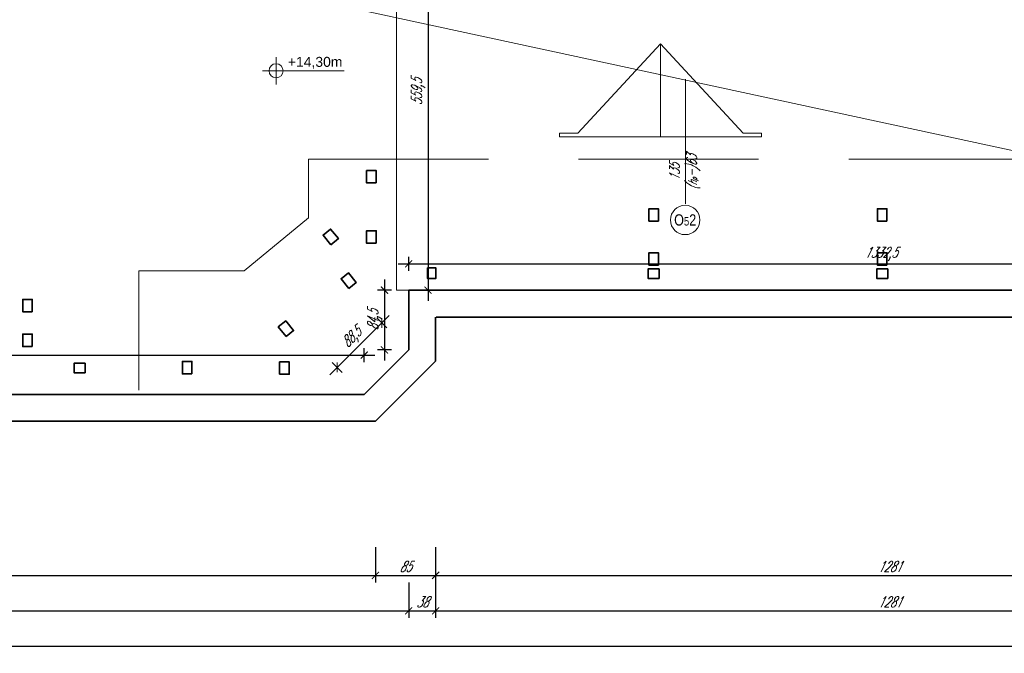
# Model space of a CAD drawing. Header units: millimetres. Extents: x 402 to 79005, y -7782 to 89952.
# Tile 10 of 256: x 25107 to 26496, y 6156 to 7051. Entities that reach past the tile are written whole.
import ezdxf
from ezdxf.enums import TextEntityAlignment as Align

# ---------------------------------------------------------------- set-up
doc = ezdxf.new("R2010")
doc.units = ezdxf.units.MM
doc.header["$LTSCALE"] = 10
doc.linetypes.add('DASHED', pattern=[19.05, 12.7, -6.35])
doc.layers.get('0').update_dxf_attribs({"lineweight": 0})
doc.layers.get('Defpoints').update_dxf_attribs({"color": 253})
for name, color, linetype, lineweight in [('01-2_konstrukcja dachu', 253, 'Continuous', 35), ('01_ściany', 253, 'Continuous', 35), ('04-1_widok', 253, 'Continuous', 5), ('04-2_nad', 253, 'DASHED', 5), ('05-01_wymiary', 253, 'Continuous', 5), ('05-03_opis', 253, 'Continuous', 5)]:
    doc.layers.add(name, color=color, linetype=linetype, lineweight=lineweight)
doc.styles.add('arial', font='ARIAL.TTF')
doc.styles.add('ariel', font='ARIAL.TTF', dxfattribs={"width": 0.8})
doc.styles.add('ariel_wym', font='simplex.shx', dxfattribs={"width": 0.65, "oblique": 25})
doc.dimstyles.new('ariel 50', dxfattribs={"dimtxt": 15, "dimasz": 10, "dimexe": 10, "dimexo": 0, "dimgap": 5, "dimtad": 1, "dimdec": 1, "dimrnd": 0.5, "dimtxsty": 'ariel_wym', "dimblk": 'ARCHTICK', "dimcen": 2.5, "dimdle": 15, "dimazin": 0, "dimtfac": 1, "dimtdec": 1, "dimtix": 1, "dimtmove": 0, "dimatfit": 3, "dimldrblk": 'DOT', "dimfxl": 0, "dimarcsym": 0})
doc.dimstyles.new('ariel 50 wnętrze', dxfattribs={"dimtxt": 15, "dimasz": 10, "dimexe": 10, "dimexo": 0, "dimgap": 5, "dimtad": 1, "dimdec": 1, "dimrnd": 0.5, "dimtxsty": 'ariel_wym', "dimblk": 'ARCHTICK', "dimcen": 2.5, "dimdle": 15, "dimazin": 0, "dimtfac": 1, "dimtdec": 1, "dimtix": 1, "dimtmove": 0, "dimatfit": 3, "dimldrblk": 'DOT', "dimfxl": 0, "dimarcsym": 0})

# ---------------------------------------------------------------- blocks, each defined once
blk = doc.blocks.new('_ArchTick')
at = {"color": 0, "linetype": 'ByBlock', "const_width": 0.15}
blk.add_lwpolyline([(-0.5, -0.5), (0.5, 0.5)], dxfattribs=at)
blk = doc.blocks.new('*D3386')
at = {"layer": '05-01_wymiary', "color": 0, "lineweight": -2}
for p, q in [((24251.2, 6306.4), (24251.2, 6256.4)), ((25609.2, 6306.4), (25609.2, 6256.4)), ((24236.2, 6266.4), (25624.2, 6266.4))]:
    blk.add_line(p, q, dxfattribs=at)
at = {"layer": 'Defpoints', "color": 0, "lineweight": 0}
for p in [(24251.2, 6483.9), (25609.2, 6483.9), (25609.2, 6266.4)]:
    blk.add_point(p, dxfattribs=at)
at = {"layer": '05-01_wymiary', "color": 0, "lineweight": -2, "xscale": 10, "yscale": 10, "zscale": 10, "rotation": 180}
blk.add_blockref('_ArchTick', (24251.2, 6266.4), dxfattribs=at)
at = {"layer": '05-01_wymiary', "color": 0, "lineweight": -2, "xscale": 10, "yscale": 10, "zscale": 10}
blk.add_blockref('_ArchTick', (25609.2, 6266.4), dxfattribs=at)
at = {"layer": '05-01_wymiary', "color": 0, "insert": (24930.2, 6278.9), "char_height": 15, "attachment_point": 5, "style": 'ariel_wym'}
blk.add_mtext('1358', dxfattribs=at)
blk = doc.blocks.new('_Dot')
at = {"color": 0, "linetype": 'ByBlock', "lineweight": -2}
blk.add_line((-0.5, 0), (-1, 0), dxfattribs=at)
at = {"color": 0, "linetype": 'ByBlock', "const_width": 0.5}
blk.add_lwpolyline([(-0.25, 0, 1), (0.25, 0, 1)], format="xyb", close=True, dxfattribs=at)
blk = doc.blocks.new('*D3387')
at = {"layer": '05-01_wymiary', "color": 0, "lineweight": -2}
for p, q in [((25609.2, 6306.4), (25609.2, 6256.4)), ((25694.2, 6306.4), (25694.2, 6256.4)), ((25594.2, 6266.4), (25709.2, 6266.4))]:
    blk.add_line(p, q, dxfattribs=at)
at = {"layer": 'Defpoints', "color": 0, "lineweight": 0}
for p in [(25694.2, 6568.9), (25609.2, 6483.9), (25694.2, 6266.4)]:
    blk.add_point(p, dxfattribs=at)
at = {"layer": '05-01_wymiary', "color": 0, "lineweight": -2, "xscale": 10, "yscale": 10, "zscale": 10, "rotation": 180}
blk.add_blockref('_ArchTick', (25609.2, 6266.4), dxfattribs=at)
at = {"layer": '05-01_wymiary', "color": 0, "lineweight": -2, "xscale": 10, "yscale": 10, "zscale": 10}
blk.add_blockref('_ArchTick', (25694.2, 6266.4), dxfattribs=at)
at = {"layer": '05-01_wymiary', "color": 0, "insert": (25651.7, 6278.9), "char_height": 15, "attachment_point": 5, "style": 'ariel_wym'}
blk.add_mtext('85', dxfattribs=at)
blk = doc.blocks.new('*D3388')
at = {"layer": '05-01_wymiary', "color": 0, "lineweight": -2}
for p, q in [((25694.2, 6306.4), (25694.2, 6256.4)), ((26975.2, 6306.4), (26975.2, 6256.4)), ((25679.2, 6266.4), (26990.2, 6266.4))]:
    blk.add_line(p, q, dxfattribs=at)
at = {"layer": 'Defpoints', "color": 0, "lineweight": 0}
for p in [(26975.2, 6630.9), (25694.2, 6568.9), (26975.2, 6266.4)]:
    blk.add_point(p, dxfattribs=at)
at = {"layer": '05-01_wymiary', "color": 0, "lineweight": -2, "xscale": 10, "yscale": 10, "zscale": 10, "rotation": 180}
blk.add_blockref('_ArchTick', (25694.2, 6266.4), dxfattribs=at)
at = {"layer": '05-01_wymiary', "color": 0, "lineweight": -2, "xscale": 10, "yscale": 10, "zscale": 10}
blk.add_blockref('_ArchTick', (26975.2, 6266.4), dxfattribs=at)
at = {"layer": '05-01_wymiary', "color": 0, "insert": (26334.7, 6278.9), "char_height": 15, "attachment_point": 5, "style": 'ariel_wym'}
blk.add_mtext('1281', dxfattribs=at)
blk = doc.blocks.new('*D3399')
at = {"layer": '05-01_wymiary', "color": 0, "lineweight": -2}
for p, q in [((24204.2, 6256.4), (24204.2, 6206.4)), ((25656.2, 6256.4), (25656.2, 6206.4)), ((24189.2, 6216.4), (25671.2, 6216.4))]:
    blk.add_line(p, q, dxfattribs=at)
at = {"layer": 'Defpoints', "color": 0, "lineweight": 0}
for p in [(24204.2, 6668.8), (25656.2, 6668.9), (25656.2, 6216.4)]:
    blk.add_point(p, dxfattribs=at)
at = {"layer": '05-01_wymiary', "color": 0, "lineweight": -2, "xscale": 10, "yscale": 10, "zscale": 10, "rotation": 180}
blk.add_blockref('_ArchTick', (24204.2, 6216.4), dxfattribs=at)
at = {"layer": '05-01_wymiary', "color": 0, "lineweight": -2, "xscale": 10, "yscale": 10, "zscale": 10}
blk.add_blockref('_ArchTick', (25656.2, 6216.4), dxfattribs=at)
at = {"layer": '05-01_wymiary', "color": 0, "insert": (24930.2, 6228.9), "char_height": 15, "attachment_point": 5, "style": 'ariel_wym'}
blk.add_mtext('1452', dxfattribs=at)
blk = doc.blocks.new('*D3400')
at = {"layer": '05-01_wymiary', "color": 0, "lineweight": -2}
for p, q in [((25656.2, 6256.4), (25656.2, 6206.4)), ((25694.2, 6256.4), (25694.2, 6206.4)), ((25641.2, 6216.4), (25709.2, 6216.4))]:
    blk.add_line(p, q, dxfattribs=at)
at = {"layer": 'Defpoints', "color": 0, "lineweight": 0}
for p in [(25656.2, 6668.9), (25694.2, 6630.9), (25694.2, 6216.4)]:
    blk.add_point(p, dxfattribs=at)
at = {"layer": '05-01_wymiary', "color": 0, "lineweight": -2, "xscale": 10, "yscale": 10, "zscale": 10, "rotation": 180}
blk.add_blockref('_ArchTick', (25656.2, 6216.4), dxfattribs=at)
at = {"layer": '05-01_wymiary', "color": 0, "lineweight": -2, "xscale": 10, "yscale": 10, "zscale": 10}
blk.add_blockref('_ArchTick', (25694.2, 6216.4), dxfattribs=at)
at = {"layer": '05-01_wymiary', "color": 0, "insert": (25675.2, 6228.9), "char_height": 15, "attachment_point": 5, "style": 'ariel_wym'}
blk.add_mtext('38', dxfattribs=at)
blk = doc.blocks.new('*D3401')
at = {"layer": '05-01_wymiary', "color": 0, "lineweight": -2}
for p, q in [((25694.2, 6256.4), (25694.2, 6206.4)), ((26975.2, 6256.4), (26975.2, 6206.4)), ((25679.2, 6216.4), (26990.2, 6216.4))]:
    blk.add_line(p, q, dxfattribs=at)
at = {"layer": 'Defpoints', "color": 0, "lineweight": 0}
for p in [(25694.2, 6630.9), (26975.2, 6630.9), (26975.2, 6216.4)]:
    blk.add_point(p, dxfattribs=at)
at = {"layer": '05-01_wymiary', "color": 0, "lineweight": -2, "xscale": 10, "yscale": 10, "zscale": 10, "rotation": 180}
blk.add_blockref('_ArchTick', (25694.2, 6216.4), dxfattribs=at)
at = {"layer": '05-01_wymiary', "color": 0, "lineweight": -2, "xscale": 10, "yscale": 10, "zscale": 10}
blk.add_blockref('_ArchTick', (26975.2, 6216.4), dxfattribs=at)
at = {"layer": '05-01_wymiary', "color": 0, "insert": (26334.7, 6228.9), "char_height": 15, "attachment_point": 5, "style": 'ariel_wym'}
blk.add_mtext('1281', dxfattribs=at)
blk = doc.blocks.new('*D3405')
at = {"layer": '05-01_wymiary', "color": 0, "lineweight": -2}
for p, q in [((22080.7, 6206.4), (22080.7, 6156.4)), ((27686.2, 6206.4), (27686.2, 6156.4)), ((22065.7, 6166.4), (27701.2, 6166.4))]:
    blk.add_line(p, q, dxfattribs=at)
at = {"layer": 'Defpoints', "color": 0, "lineweight": 0}
for p in [(22080.7, 6702.9), (27686.2, 6611.8), (27686.2, 6166.4)]:
    blk.add_point(p, dxfattribs=at)
at = {"layer": '05-01_wymiary', "color": 0, "lineweight": -2, "xscale": 10, "yscale": 10, "zscale": 10, "rotation": 180}
blk.add_blockref('_ArchTick', (22080.7, 6166.4), dxfattribs=at)
at = {"layer": '05-01_wymiary', "color": 0, "lineweight": -2, "xscale": 10, "yscale": 10, "zscale": 10}
blk.add_blockref('_ArchTick', (27686.2, 6166.4), dxfattribs=at)
at = {"layer": '05-01_wymiary', "color": 0, "insert": (24883.5, 6180.3), "char_height": 15, "attachment_point": 5, "style": 'ariel_wym'}
blk.add_mtext('5605,5', dxfattribs=at)
blk = doc.blocks.new('*D3593')
at = {"layer": '05-01_wymiary', "color": 0, "lineweight": -2}
for p, q in [((25683.5, 7243.5), (25683.5, 6653.9)), ((25673.5, 7228.5), (25693.5, 7228.5)), ((25673.5, 6668.9), (25693.5, 6668.9))]:
    blk.add_line(p, q, dxfattribs=at)
at = {"layer": 'Defpoints', "color": 0, "lineweight": 0}
for p in [(25631.1, 7228.5), (25656.2, 6668.9), (25683.5, 6668.9)]:
    blk.add_point(p, dxfattribs=at)
at = {"layer": '05-01_wymiary', "color": 0, "lineweight": -2, "xscale": 10, "yscale": 10, "zscale": 10}
for p, rotation in [((25683.5, 7228.5), 90), ((25683.5, 6668.9), 270)]:
    blk.add_blockref('_ArchTick', p, dxfattribs=dict(at, rotation=rotation))
at = {"layer": '05-01_wymiary', "color": 0, "insert": (25669.6, 6948.7), "char_height": 15, "attachment_point": 5, "rotation": 90, "style": 'ariel_wym'}
blk.add_mtext('559,5', dxfattribs=at)
blk = doc.blocks.new('*D3595')
at = {"layer": '05-01_wymiary', "color": 0, "lineweight": -2}
for p, q in [((24267, 6567.2), (24267, 6587.2)), ((25593.5, 6567.2), (25593.5, 6587.2)), ((24252, 6577.2), (25608.5, 6577.2))]:
    blk.add_line(p, q, dxfattribs=at)
at = {"layer": 'Defpoints', "color": 0, "lineweight": 0}
for p in [(25593.5, 6577.2), (24267, 6521.9), (25593.5, 6521.9)]:
    blk.add_point(p, dxfattribs=at)
at = {"layer": '05-01_wymiary', "color": 0, "lineweight": -2, "xscale": 10, "yscale": 10, "zscale": 10, "rotation": 180}
blk.add_blockref('_ArchTick', (24267, 6577.2), dxfattribs=at)
at = {"layer": '05-01_wymiary', "color": 0, "lineweight": -2, "xscale": 10, "yscale": 10, "zscale": 10}
blk.add_blockref('_ArchTick', (25593.5, 6577.2), dxfattribs=at)
at = {"layer": '05-01_wymiary', "color": 0, "insert": (24930.2, 6591.2), "char_height": 15, "attachment_point": 5, "style": 'ariel_wym'}
blk.add_mtext('1326,5', dxfattribs=at)
blk = doc.blocks.new('*D3597')
at = {"layer": '05-01_wymiary', "color": 0, "lineweight": -2}
for p, q in [((25544.8, 6549.3), (25628.8, 6633.3)), ((25625.2, 6615.6), (25611.1, 6629.7)), ((25562.5, 6552.9), (25548.3, 6567))]:
    blk.add_line(p, q, dxfattribs=at)
at = {"layer": 'Defpoints', "color": 0, "lineweight": 0}
for p in [(25618.2, 6622.7), (25656.2, 6584.6), (25593.5, 6521.9)]:
    blk.add_point(p, dxfattribs=at)
at = {"layer": '05-01_wymiary', "color": 0, "lineweight": -2, "xscale": 10, "yscale": 10, "zscale": 10}
for p, rotation in [((25618.2, 6622.7), 45.00000000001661), ((25555.4, 6559.9), 225.0000000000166)]:
    blk.add_blockref('_ArchTick', p, dxfattribs=dict(at, rotation=rotation))
at = {"layer": '05-01_wymiary', "color": 0, "insert": (25576.9, 6601.1), "char_height": 15, "attachment_point": 5, "rotation": 45, "style": 'ariel_wym'}
blk.add_mtext('88,5', dxfattribs=at)
blk = doc.blocks.new('*D3598')
at = {"layer": '05-01_wymiary', "color": 0, "lineweight": -2}
for p, q in [((25622, 6683.9), (25622, 6569.6)), ((25632, 6668.9), (25612, 6668.9)), ((25632, 6584.6), (25612, 6584.6))]:
    blk.add_line(p, q, dxfattribs=at)
at = {"layer": 'Defpoints', "color": 0, "lineweight": 0}
for p in [(25656.2, 6668.9), (25622, 6584.6), (25656.2, 6584.6)]:
    blk.add_point(p, dxfattribs=at)
at = {"layer": '05-01_wymiary', "color": 0, "lineweight": -2, "xscale": 10, "yscale": 10, "zscale": 10}
for p, rotation in [((25622, 6668.9), 90), ((25622, 6584.6), 270)]:
    blk.add_blockref('_ArchTick', p, dxfattribs=dict(at, rotation=rotation))
at = {"layer": '05-01_wymiary', "color": 0, "insert": (25608.1, 6626.7), "char_height": 15, "attachment_point": 5, "rotation": 90, "style": 'ariel_wym'}
blk.add_mtext('84,5', dxfattribs=at)
blk = doc.blocks.new('*D3599')
at = {"layer": '05-01_wymiary', "color": 0, "lineweight": -2}
for p, q in [((25656.2, 6696.1), (25656.2, 6716.1)), ((26988.5, 6696.1), (26988.5, 6716.1)), ((25641.2, 6706.1), (27003.5, 6706.1))]:
    blk.add_line(p, q, dxfattribs=at)
at = {"layer": 'Defpoints', "color": 0, "lineweight": 0}
for p in [(26988.5, 6706.1), (25656.2, 6668.9), (26988.5, 6668.9)]:
    blk.add_point(p, dxfattribs=at)
at = {"layer": '05-01_wymiary', "color": 0, "lineweight": -2, "xscale": 10, "yscale": 10, "zscale": 10, "rotation": 180}
blk.add_blockref('_ArchTick', (25656.2, 6706.1), dxfattribs=at)
at = {"layer": '05-01_wymiary', "color": 0, "lineweight": -2, "xscale": 10, "yscale": 10, "zscale": 10}
blk.add_blockref('_ArchTick', (26988.5, 6706.1), dxfattribs=at)
at = {"layer": '05-01_wymiary', "color": 0, "insert": (26322.4, 6720), "char_height": 15, "attachment_point": 5, "style": 'ariel_wym'}
blk.add_mtext('1332,5', dxfattribs=at)
blk = doc.blocks.new('kota rzutowa')
at = {"ltscale": 0.5}
for p, q in [((0, -20.6), (0, 20.6)), ((-20.6, 0), (102.8, 0))]:
    blk.add_line(p, q, dxfattribs=at)
blk.add_circle((0, 0), 10.6, dxfattribs=at)
at = {"ltscale": 0.5, "style": 'arial'}
blk.add_attdef('POZ._POSADKI_WYKOŃCZONWJ', text='', height=15, dxfattribs=at).set_placement((17.9, 1.4), align=Align.BOTTOM_LEFT)
blk.add_attdef('POZ._POSADZKI_KONSTRUKCJA', text='', height=15, dxfattribs=at).set_placement((17, -5), align=Align.TOP_LEFT)

msp = doc.modelspace()

# ---------------------------------------------------------------- linework, layer by layer
at = {"layer": '01-2_konstrukcja dachu'}
for points in [[(25610.354, 6820.24), (25596.854, 6820.24), (25596.854, 6837.74), (25610.354, 6837.74)], [(26008.508, 6766.355), (25995.008, 6766.355), (25995.008, 6783.855), (26008.508, 6783.855)], [(26330.864, 6766.355), (26317.364, 6766.355), (26317.364, 6783.855), (26330.864, 6783.855)], [(25546.51, 6733.089), (25557.007, 6741.578), (25546.003, 6755.185), (25535.506, 6746.696)], [(25610.354, 6735.164), (25596.854, 6735.164), (25596.854, 6752.664), (25610.354, 6752.664)], [(26008.508, 6704.303), (25995.008, 6704.303), (25995.008, 6721.803), (26008.508, 6721.803)], [(26330.864, 6704.303), (26317.364, 6704.303), (26317.364, 6721.803), (26330.864, 6721.803)], [(25682.66, 6700.355), (25694.66, 6700.355), (25694.66, 6685.355), (25682.66, 6685.355)], [(26009.381, 6698.855), (26009.381, 6685.355), (25993.881, 6685.355), (25993.881, 6698.855)], [(26331.881, 6698.855), (26331.881, 6685.355), (26316.381, 6685.355), (26316.381, 6698.855)], [(25571.76, 6671.377), (25582.257, 6679.866), (25571.253, 6693.473), (25560.756, 6684.984)], [(25125.169, 6638.355), (25111.669, 6638.355), (25111.669, 6655.855), (25125.169, 6655.855)], [(25483.273, 6603.468), (25493.77, 6611.957), (25482.766, 6625.565), (25472.269, 6617.075)], [(25125.16, 6589.369), (25111.66, 6589.369), (25111.66, 6606.869), (25125.16, 6606.869)], [(25199.66, 6565.855), (25199.66, 6552.355), (25184.16, 6552.355), (25184.16, 6565.855)], [(25350.481, 6550.767), (25336.981, 6550.767), (25336.981, 6568.267), (25350.481, 6568.267)], [(25474.141, 6550.191), (25487.641, 6550.191), (25487.641, 6567.691), (25474.141, 6567.691)]]:
    msp.add_lwpolyline(points, close=True, dxfattribs=at)
at = {"layer": '01_ściany'}
for p, q in [((25656.226, 6584.595), (25656.226, 6668.855)), ((26988.492, 6668.855), (25656.226, 6668.855)), ((25694.226, 6568.855), (25694.226, 6630.855)), ((26975.186, 6630.855), (25694.851, 6630.855)), ((25593.486, 6521.855), (25656.226, 6584.595)), ((25609.226, 6483.855), (25694.226, 6568.855)), ((25593.486, 6521.855), (24266.966, 6521.855)), ((25584.851, 6483.855), (24457.726, 6483.855)), ((25609.226, 6483.855), (25402.726, 6483.855))]:
    msp.add_line(p, q, dxfattribs=at)
at = {"layer": '04-1_widok'}
for p in [(25639.065, 7344.855), (25656.226, 6668.855)]:
    msp.add_line(p, (25639.065, 6668.855), dxfattribs=at)
at = {"layer": '04-2_nad', "ltscale": 3}
msp.add_line((26011.418, 7016.698), (26011.418, 6885.403), dxfattribs=at)
at = {"layer": '04-2_nad', "ltscale": 2}
for p, q in [((25514.839, 6771.106), (25514.839, 6853.697)), ((25514.839, 6853.697), (27209.08, 6853.697)), ((25424.288, 6696.227), (25514.839, 6771.106)), ((25275.532, 6696.227), (25275.532, 6527.992)), ((25275.532, 6696.227), (25424.288, 6696.227))]:
    msp.add_line(p, q, dxfattribs=at)
at = {"layer": '04-2_nad', "ltscale": 3}
msp.add_lwpolyline([(25868.87, 6885.403), (25868.87, 6890.403), (25895.011, 6890.403), (26011.418, 7016.698), (26127.825, 6890.403), (26153.966, 6890.403), (26153.966, 6885.403)], close=True, dxfattribs=at)
at = {"layer": '05-03_opis'}
msp.add_line((23185.079, 7582.855), (27686.226, 6611.817), dxfattribs=at)
at = {"layer": '05-03_opis', "lineweight": 0}
msp.add_line((26046.702, 6966.622), (26046.702, 6790.604), dxfattribs=at)
msp.add_circle((26046.202, 6767.915), 20.689, dxfattribs=at)

# ---------------------------------------------------------------- block references
at = {"layer": '05-03_opis', "xscale": 0.9359999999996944, "yscale": 0.9359999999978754, "zscale": 0.9359999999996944}
msp.add_blockref('kota rzutowa', (25469.066, 6978.534), dxfattribs=at).add_auto_attribs({'POZ._POSADKI_WYKOŃCZONWJ': '+14,30m'})

# ---------------------------------------------------------------- texts
at = {"layer": '05-03_opis', "lineweight": 0, "insert": (26045.631, 6835.487), "char_height": 14.4, "width": 62.66128, "attachment_point": 5, "rotation": 90, "style": 'ariel_wym'}
msp.add_mtext('135\\P({\\H0.8333x;h\\H0.6x;p}-)63', dxfattribs=at)
at = {"layer": '05-03_opis', "lineweight": 0, "insert": (26046.202, 6767.915), "char_height": 15.84, "width": 75.19353, "attachment_point": 5, "style": 'ariel'}
msp.add_mtext('O{\\H0.7576x;5}2', dxfattribs=at)

# ---------------------------------------------------------------- dimensions: what is measured, and where the dimension line sits
at = {"layer": '05-01_wymiary'}
dim = msp.add_linear_dim(base=(25683.506, 6668.855), p1=(25631.126, 7228.543), p2=(25656.226, 6668.855), angle=90, dimstyle='ariel 50 wnętrze', override={"dimtmove": 1}, dxfattribs=at)
dim.commit()
dim.dimension.update_dxf_attribs({"geometry": '*D3593', "text_midpoint": (25669.578, 6948.699)})
for base, p1, p2, dimstyle, picture, middle in [((26988.492, 6706.057), (25656.226, 6668.855), (26988.492, 6668.855), 'ariel 50 wnętrze', '*D3599', (26322.359, 6719.985)), ((27686.226, 6166.406), (22080.719, 6702.93), (27686.226, 6611.817), 'ariel 50', '*D3405', (24883.472, 6180.334)), ((25593.486, 6577.247), (24266.966, 6521.855), (25593.486, 6521.855), 'ariel 50 wnętrze', '*D3595', (24930.226, 6591.176))]:
    dim = msp.add_linear_dim(base=base, p1=p1, p2=p2, dimstyle=dimstyle, dxfattribs=at)
    dim.commit()
    dim.dimension.update_dxf_attribs({"geometry": picture, "text_midpoint": middle})
dim = msp.add_linear_dim(base=(25621.992, 6584.595), p1=(25656.226, 6668.855), p2=(25656.226, 6584.595), angle=90, dimstyle='ariel 50 wnętrze', dxfattribs=at)
dim.commit()
dim.dimension.update_dxf_attribs({"geometry": '*D3598', "text_midpoint": (25608.064, 6626.725)})
for base, p1, p2, picture, middle in [((25656.226, 6216.406), (24204.226, 6668.842), (25656.226, 6668.855), '*D3399', (24930.226, 6228.906)), ((25694.226, 6216.406), (25656.226, 6668.855), (25694.226, 6630.855), '*D3400', (25675.226, 6228.906)), ((26975.186, 6266.406), (25694.226, 6568.855), (26975.186, 6630.855), '*D3388', (26334.706, 6278.906)), ((26975.186, 6216.406), (25694.226, 6630.855), (26975.186, 6630.855), '*D3401', (26334.706, 6228.906)), ((25694.226, 6266.406), (25609.226, 6483.855), (25694.226, 6568.855), '*D3387', (25651.726, 6278.906)), ((25609.226, 6266.406), (24251.226, 6483.855), (25609.226, 6483.855), '*D3386', (24930.226, 6278.906))]:
    dim = msp.add_linear_dim(base=base, p1=p1, p2=p2, dimstyle='ariel 50', override={"dimtmove": 1}, dxfattribs=at)
    dim.commit()
    dim.dimension.update_dxf_attribs({"geometry": picture, "text_midpoint": middle})
dim = msp.add_aligned_dim(p1=(25593.486, 6521.855), p2=(25656.226, 6584.595), distance=53.834, dimstyle='ariel 50 wnętrze', dxfattribs=at)
dim.commit()
dim.dimension.update_dxf_attribs({"geometry": '*D3597', "text_midpoint": (25576.94, 6601.141)})

doc.saveas('drawing.dxf')
